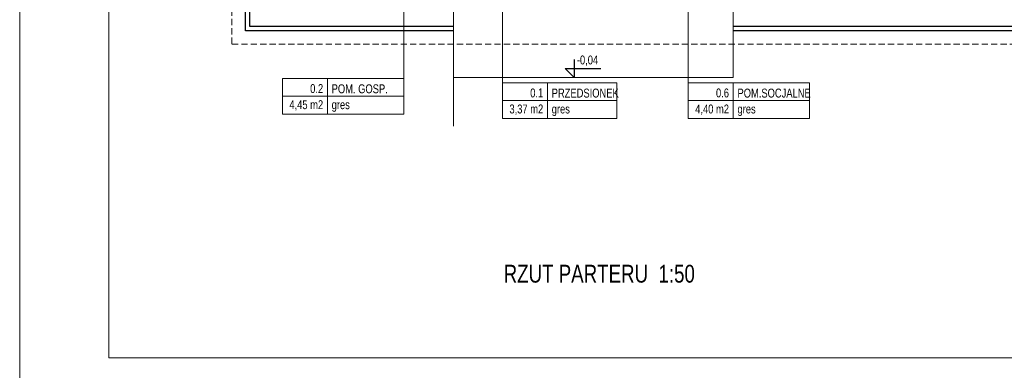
# Model space of a CAD drawing. Header units: inches. Extents: x 45159 to 108059, y -33626 to -17950.
# Tile 5 of 38: x 49359 to 50738, y -19417 to -18926. Entities that reach past the tile are written whole.
import ezdxf

# ---------------------------------------------------------------- set-up
doc = ezdxf.new("R2010")
doc.units = ezdxf.units.IN
doc.header["$MEASUREMENT"] = 0
doc.linetypes.add('HIDDEN', pattern=[0.375, 0.25, -0.125])
for name, color, linetype, lineweight in [('A--tabelka rysunku', 7, 'Continuous', 0), ('A6a-schody parter', 251, 'Continuous', 18), ('A8-opisy pomieszczeń', 7, 'Continuous', 0), ('p--dach', 7, 'Continuous', 30), ('p--opisy pomieszczeń', 7, 'Continuous', 0)]:
    doc.layers.add(name, color=color, linetype=linetype, lineweight=lineweight)
for name, color, linetype in [('A36-obrzeże', 252, 'Continuous'), ('p--koty wysok.', 7, 'Continuous'), ('p--podpis rysunku', 7, 'Continuous')]:
    doc.layers.add(name, color=color, linetype=linetype)
doc.styles.add('1-50', font='arial.ttf', dxfattribs={"width": 0.75, "height": 12.5})
doc.styles.get("Standard").update_dxf_attribs({"font": 'ARIAL.TTF', "width": 0.75})

# ---------------------------------------------------------------- blocks, each defined once
blk = doc.blocks.new('kota wykoń')
for p, q in [((0, 25), (0, 0)), ((0, 0), (-12.5, 12.5)), ((-12.5, 12.5), (37.5, 12.5))]:
    blk.add_line(p, q)
at = {"lineweight": 0}
blk.add_line((-2.5, 0), (2.5, 0), dxfattribs=at)

msp = doc.modelspace()

# ---------------------------------------------------------------- linework, layer by layer
at = {"layer": 'A--tabelka rysunku', "linetype": 'Continuous'}
for points in [[(49359, -19434.9), (51459, -19434.9), (51459, -17949.9), (49359, -17949.9)], [(49359, -19434.9), (51459, -19434.9), (51459, -17949.9), (49359, -17949.9)], [(49484, -19399.9), (51424, -19399.9), (51424, -17984.9), (49484, -17984.9)]]:
    msp.add_lwpolyline(points, close=True, dxfattribs=at)
at = {"layer": 'A36-obrzeże', "linetype": 'Continuous', "ltscale": 35}
for points in [[(49966.6, -18941.7), (49675.1, -18941.7), (49675.1, -18261.2), (50757.6, -18261.2), (50757.6, -18941.7), (50358.1, -18941.7)], [(49966.6, -18935.7), (49681.1, -18935.7), (49681.1, -18267.2), (50751.6, -18267.2), (50751.6, -18935.7), (50358.1, -18935.7)]]:
    msp.add_lwpolyline(points, dxfattribs=at)
at = {"layer": 'A6a-schody parter', "lineweight": 5}
for p, q in [((49966.6, -18891.7), (49966.6, -19006.8)), ((50358.1, -18891.7), (50358.1, -19006.8)), ((50358.1, -19006.8), (49966.6, -19006.8)), ((49966.6, -19006.8), (49966.6, -19075.4))]:
    msp.add_line(p, q, dxfattribs=at)
at = {"layer": 'A8-opisy pomieszczeń'}
for p, q in [((49897, -19008.4), (49897, -18757)), ((50035.2, -19014.4), (50035.2, -18763)), ((50295.3, -19014.4), (50295.3, -18763))]:
    msp.add_line(p, q, dxfattribs=at)
at = {"layer": 'p--dach', "linetype": 'HIDDEN', "lineweight": 20, "ltscale": 35}
msp.add_lwpolyline([(49656.3, -18960.5), (50776.5, -18960.5), (50776.5, -18242.3), (49656.3, -18242.3)], close=True, dxfattribs=at)
at = {"layer": 'p--opisy pomieszczeń'}
for p, q in [((49790, -19008.4), (49790, -19058.4)), ((50098.2, -19014.4), (50098.2, -19064.4)), ((50358.3, -19014.4), (50358.3, -19064.4)), ((49897, -19033.4), (49727, -19033.4)), ((50195.2, -19039.4), (50035.2, -19039.4)), ((50465.3, -19039.4), (50295.3, -19039.4))]:
    msp.add_line(p, q, dxfattribs=at)
for points in [[(49727, -19058.4), (49897, -19058.4), (49897, -19008.4), (49727, -19008.4)], [(50035.2, -19064.4), (50195.2, -19064.4), (50195.2, -19014.4), (50035.2, -19014.4)], [(50295.3, -19064.4), (50465.3, -19064.4), (50465.3, -19014.4), (50295.3, -19014.4)]]:
    msp.add_lwpolyline(points, close=True, dxfattribs=at)

# ---------------------------------------------------------------- block references
at = {"layer": 'p--koty wysok.'}
msp.add_blockref('kota wykoń', (50135.4, -19006.8), dxfattribs=at)

# ---------------------------------------------------------------- texts
at = {"layer": 'p--koty wysok.', "insert": (50139.3, -18976.2), "char_height": 18, "width": 207.416, "attachment_point": 1, "style": '1-50'}
msp.add_mtext('{\\H0.6944x;-0,04}', dxfattribs=at)
at = {"layer": 'p--opisy pomieszczeń', "char_height": 12.5, "style": '1-50'}
for s, insert, width, attachment_point in [('0.2', (49784, -19016.3), 98, 3), ('POM. GOSP.', (49795.9, -19016.6), 106.865, 1), ('0.1', (50092.2, -19022.4), 98, 3), ('PRZEDSIONEK', (50104.1, -19022.6), 106.865, 1), ('0.6', (50352.4, -19022.4), 98, 3), ('POM.SOCJALNE', (50364.3, -19022.6), 106.865, 1), ('4,45 m2', (49784, -19038.9), 98, 3), ('gres', (49795.9, -19038.9), 100, 1), ('3,37 m2', (50092.2, -19044.9), 98, 3), ('gres', (50104.1, -19044.9), 100, 1), ('4,40 m2', (50352.4, -19044.9), 98, 3), ('gres', (50364.3, -19044.9), 100, 1)]:
    msp.add_mtext(s, dxfattribs=dict(at, insert=insert, width=width, attachment_point=attachment_point))
at = {"layer": 'p--podpis rysunku', "insert": (50036.8, -19269.5), "char_height": 25, "width": 531.478, "attachment_point": 1}
msp.add_mtext('{\\W0.75;RZUT PARTERU  1:50}', dxfattribs=at)

doc.saveas('drawing.dxf')
